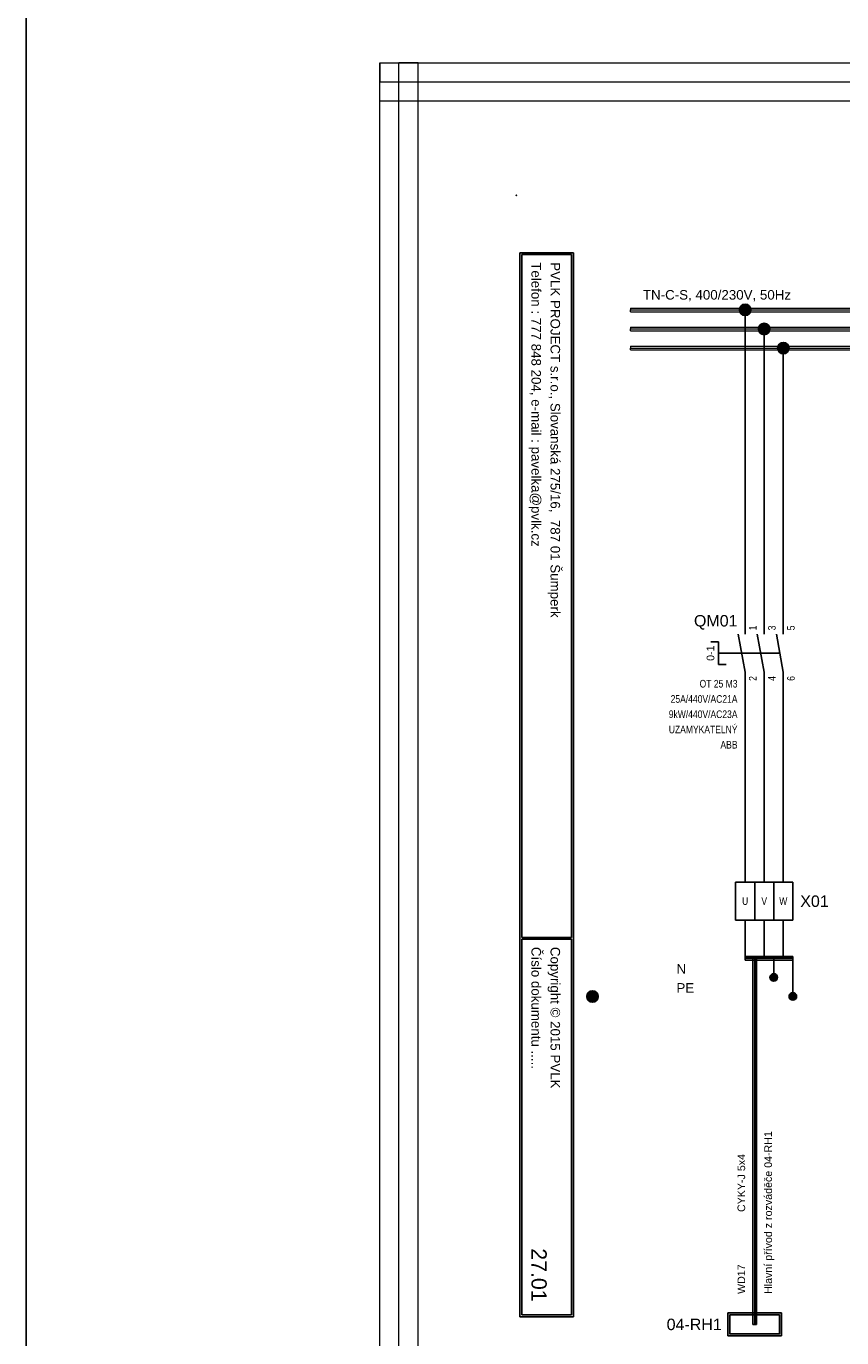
# Model space of a CAD drawing. Extents: x -74 to 5858, y 2827 to 3927.
# Tile 2 of 35: x -74 to 139, y 3036 to 3379. Entities that reach past the tile are written whole.
import ezdxf
from ezdxf.enums import TextEntityAlignment as Align

# ---------------------------------------------------------------- set-up
doc = ezdxf.new("R2010")
doc.units = 0
doc.header["$MEASUREMENT"] = 0
doc.layers.get('0').update_dxf_attribs({"linetype": 'CONTINUOUS'})
for name, color, linetype in [('1-KRESBA', 7, 'CONTINUOUS'), ('__Bílá', 7, 'CONTINUOUS'), ('__Oranžová', 30, 'CONTINUOUS'), ('__Rudá 010', 10, 'CONTINUOUS'), ('__Svmodrá', 4, 'CONTINUOUS'), ('__Vínová 220', 220, 'CONTINUOUS'), ('__Zelená', 3, 'CONTINUOUS'), ('__Černá 250', 7, 'CONTINUOUS')]:
    doc.layers.add(name, color=color, linetype=linetype)
doc.styles.add('Arial', font='arial.ttf')
doc.styles.add('GENERATED_STYLE_1', font='arial.ttf')

# ---------------------------------------------------------------- blocks, each defined once
blk = doc.blocks.new('RT-M3-WL')
for p, q in [((0, 5), (0, 10)), ((5, 5), (5, 10)), ((10, 5), (10, 10)), ((-1.82, 5), (0, -5)), ((3.18, 5), (5, -5)), ((8.18, 5), (10, -5)), ((-7, 3), (-9, 3)), ((-7, -3), (-7, 3)), ((-7, 0), (9.09, 0)), ((-7, -3), (-5, -3)), ((0, -5), (0, -10)), ((5, -5), (5, -10)), ((10, -5), (10, -10))]:
    blk.add_line(p, q)
at = {"style": 'Arial'}
blk.add_text('0-1', height=2, rotation=90, dxfattribs=at).set_placement((-8.08, 0), align=Align.CENTER)
blk.add_attdef('POPIS', text='', height=3, dxfattribs=at).set_placement((-2, 7), align=Align.RIGHT)
at = {"style": 'Arial', "width": 0.8}
for tag, p in [('NO1', (3, 6)), ('NO2', (8, 6)), ('NO3', (13, 6))]:
    blk.add_attdef(tag, p, '', height=2, rotation=90, dxfattribs=at)
for tag, p in [('CO1', (3, -6)), ('CO2', (8, -6)), ('CO3', (13, -6))]:
    blk.add_attdef(tag, text='', height=2, rotation=90, dxfattribs=at).set_placement(p, align=Align.RIGHT)
for tag, p in [('TYP', (-2, -9)), ('AC21A(PROUD)', (-2, -13)), ('AC23A(VÝKON)', (-2, -17)), ('DOPLŇ1', (-2, -21)), ('DOPLŇ2', (-2, -25)), ('DOPLŇ3', (-2, -29))]:
    blk.add_attdef(tag, text='', height=2, dxfattribs=at).set_placement(p, align=Align.RIGHT)
blk = doc.blocks.new('V0109A03')
for p, q in [((5, 10), (0, 10)), ((0, 0), (0, 10)), ((10, 10), (5, 10)), ((5, 0), (5, 10)), ((15, 10), (10, 10)), ((10, 0), (10, 10)), ((15, 0), (15, 10)), ((5, 0), (0, 0)), ((10, 0), (5, 0)), ((15, 0), (10, 0))]:
    blk.add_line(p, q)
at = {"style": 'Arial'}
blk.add_attdef('POPIS', text='', height=3, dxfattribs=at).set_placement((-2, 5), align=Align.RIGHT)
at = {"style": 'Arial', "width": 0.8}
for tag, p in [('S1', (2.5, 5)), ('S2', (7.5, 5)), ('S3', (12.5, 5))]:
    blk.add_attdef(tag, text='', height=2, dxfattribs=at).set_placement(p, align=Align.MIDDLE)
blk = doc.blocks.new('L0001A02')
at = {"linetype": 'Continuous'}
h = blk.add_hatch(color=256, dxfattribs=at)
edge = h.paths.add_edge_path()
edge.add_arc((0, 0), 1.5, 0, 360)
blk.add_circle((0, 0), 1.5)
blk = doc.blocks.new('V0085A01')
h = blk.add_hatch(color=256)
edge = h.paths.add_edge_path()
edge.add_arc((0, 0), 1, 0, 360)
blk.add_circle((0, 0), 1)

msp = doc.modelspace()

# ---------------------------------------------------------------- hatches: boundary and pattern name
at = {"layer": '__Černá 250'}
h = msp.add_hatch(color=256, dxfattribs=at)
h.paths.add_polyline_path([(123.65, 3036.03), (123.65, 3042.03), (109.65, 3042.03), (109.65, 3036.03)])
h.paths.add_polyline_path([(123.15, 3036.53), (123.15, 3041.53), (110.15, 3041.53), (110.15, 3036.53)], flags=16)

# ---------------------------------------------------------------- linework, layer by layer
at = {"layer": '1-KRESBA'}
for p, q in [((114.15, 3225), (114.15, 3305)), ((119.15, 3225), (119.15, 3300)), ((124.15, 3225), (124.15, 3295)), ((114.15, 3155), (114.15, 3205)), ((119.15, 3205), (119.15, 3155)), ((124.15, 3205), (124.15, 3155)), ((114.15, 3145), (114.15, 3135)), ((119.15, 3145), (119.15, 3135)), ((124.15, 3145), (124.15, 3135)), ((114.15, 3135.5), (114.15, 3135)), ((114.15, 3135.5), (126.65, 3135.5)), ((114.15, 3134.5), (114.15, 3135)), ((114.15, 3135), (126.65, 3135)), ((114.15, 3134.5), (126.65, 3134.5)), ((116.15, 3039.03), (116.15, 3135.5)), ((116.15, 3135.5), (116.65, 3135.5)), ((116.65, 3039.03), (116.65, 3135.5)), ((117.15, 3135.5), (116.65, 3135.5)), ((117.15, 3039.03), (117.15, 3135.5)), ((121.65, 3135), (121.65, 3130)), ((126.65, 3135.5), (126.65, 3135)), ((126.65, 3134.5), (126.65, 3135)), ((126.65, 3135), (126.65, 3125)), ((116.15, 3039.03), (116.65, 3039.03)), ((117.15, 3039.03), (116.65, 3039.03))]:
    msp.add_line(p, q, dxfattribs=at)
at = {"layer": '__Bílá'}
for p, q in [((69.15, 3320), (55.15, 3320)), ((55.15, 3320), (55.15, 3041)), ((68.65, 3319.5), (55.65, 3319.5)), ((55.65, 3319.5), (55.65, 3140.5)), ((68.65, 3319.5), (68.65, 3140.5)), ((69.15, 3320), (69.15, 3041)), ((68.65, 3140.5), (55.65, 3140.5)), ((68.65, 3140), (55.65, 3140)), ((55.65, 3140), (55.65, 3041.5)), ((68.65, 3140), (68.65, 3041.5)), ((69.15, 3041), (55.15, 3041)), ((68.65, 3041.5), (55.65, 3041.5))]:
    msp.add_line(p, q, dxfattribs=at)
msp.add_point((54.15, 3335), dxfattribs=at)
at = {"layer": '__Oranžová', "lineweight": 0}
for p, q in [((84.15, 3305.5), (84.15, 3305)), ((84.15, 3305.5), (439.15, 3305.5)), ((84.15, 3304.5), (84.15, 3305)), ((84.15, 3305), (439.15, 3305)), ((84.15, 3304.5), (439.15, 3304.5)), ((84.15, 3300.5), (84.15, 3300)), ((84.15, 3300.5), (439.15, 3300.5)), ((84.15, 3299.5), (84.15, 3300)), ((84.15, 3300), (439.15, 3300)), ((84.15, 3299.5), (439.15, 3299.5)), ((84.15, 3295.5), (84.15, 3295)), ((84.15, 3295.5), (439.15, 3295.5)), ((84.15, 3294.5), (84.15, 3295)), ((84.15, 3295), (439.15, 3295)), ((84.15, 3294.5), (439.15, 3294.5))]:
    msp.add_line(p, q, dxfattribs=at)
at = {"layer": '__Vínová 220', "lineweight": 0}
for p, q in [((18.44, 3369.82), (18.44, 3364.82)), ((18.44, 3369.82), (514.85, 3369.82)), ((18.44, 3003.74), (18.44, 3369.82)), ((18.44, 3369.82), (23.44, 3369.82)), ((23.44, 3003.74), (23.44, 3369.82)), ((28.44, 3369.82), (23.44, 3369.82)), ((28.44, 3003.74), (28.44, 3369.82)), ((18.44, 3359.82), (18.44, 3364.82)), ((18.44, 3364.82), (514.85, 3364.82)), ((18.44, 3359.82), (514.85, 3359.82))]:
    msp.add_line(p, q, dxfattribs=at)
at = {"layer": '__Zelená'}
msp.add_lwpolyline([(-74.24, 3927.04), (5857.85, 3927.04), (5857.85, 2827.04), (-74.24, 2827.04)], close=True, dxfattribs=at)
at = {"layer": '__Černá 250'}
for points in [[(109.65, 3042.03), (123.65, 3042.03), (123.65, 3036.03), (109.65, 3036.03)], [(110.15, 3041.53), (123.15, 3041.53), (123.15, 3036.53), (110.15, 3036.53)]]:
    msp.add_lwpolyline(points, close=True, dxfattribs=at)

# ---------------------------------------------------------------- block references
at = {"color": 250, "linetype": 'Continuous'}
for p in [(121.65, 3130), (126.65, 3125)]:
    msp.add_blockref('V0085A01', p, dxfattribs=at)
at = {"layer": '1-KRESBA'}
for p in [(114.15, 3305), (119.15, 3300), (124.15, 3295), (74.15, 3125)]:
    msp.add_blockref('L0001A02', p, dxfattribs=at)
at = {"layer": '__Černá 250'}
msp.add_blockref('RT-M3-WL', (114.15, 3215), dxfattribs=at).add_auto_attribs({'POPIS': 'QM01', 'TYP': 'OT 25 M3', 'AC21A(PROUD)': '25A/440V/AC21A', 'AC23A(VÝKON)': '9kW/440V/AC23A', 'DOPLŇ1': 'UZAMYKATELNÝ', 'DOPLŇ2': 'ABB', 'CO1': '2', 'NO1': '1', 'CO2': '4', 'NO2': '3', 'CO3': '6', 'NO3': '5'})
ref = msp.add_blockref('V0109A03', (111.65, 3145), dxfattribs=at)
ref.add_attrib('POPIS', 'X01', dxfattribs={"layer": '0', "height": 3, "style": 'Arial'}).set_placement((136.05, 3148.48), align=Align.RIGHT)
ref.add_attrib('S1', 'U', dxfattribs={"layer": '0', "height": 2, "style": 'Arial', "width": 0.8}).set_placement((114.15, 3150), align=Align.MIDDLE)
ref.add_attrib('S2', 'V', dxfattribs={"layer": '0', "height": 2, "style": 'Arial', "width": 0.8}).set_placement((119.15, 3150), align=Align.MIDDLE)
ref.add_attrib('S3', 'W', dxfattribs={"layer": '0', "height": 2, "style": 'Arial', "width": 0.8}).set_placement((124.15, 3150), align=Align.MIDDLE)

# ---------------------------------------------------------------- texts
at = {"layer": '__Bílá', "style": 'Arial'}
for s, p in [('Telefon : 777 848 204, e-mail : pavelka@pvlk.cz', (58.15, 3317.5)), ('PVLK PROJECT s.r.o., Slovanská 275/16,  787 01 Šumperk', (63.15, 3317.5)), ('Číslo dokumentu .....', (58.15, 3138)), ('Copyright © 2015 PVLK', (63.15, 3138))]:
    msp.add_text(s, height=2.5, rotation=270, dxfattribs=at).set_placement(p)
at = {"layer": '__Oranžová', "lineweight": 0, "style": 'Arial'}
msp.add_text('TN-C-S, 400/230V, 50Hz', height=2.5, dxfattribs=at).set_placement((87.36, 3307.71))
at = {"layer": '__Rudá 010', "style": 'Arial'}
for s, p in [('CYKY-J 5x4', (114.15, 3068.49)), ('WD17', (114.15, 3047))]:
    msp.add_text(s, height=2, rotation=90, dxfattribs=at).set_placement(p)
at = {"layer": '__Rudá 010', "style": 'GENERATED_STYLE_1'}
msp.add_text('04-RH1', height=3, dxfattribs=at).set_placement((108.03, 3037.53), align=Align.RIGHT)
at = {"layer": '__Rudá 010', "insert": (119.18, 3047), "char_height": 2, "width": 62.8406, "attachment_point": 1, "rotation": 90, "style": 'Arial'}
msp.add_mtext('Hlavní přívod z rozváděče 04-RH1', dxfattribs=at)
at = {"layer": '__Svmodrá', "linetype": 'Continuous', "style": 'Arial'}
msp.add_text('N', height=2.5, dxfattribs=at).set_placement((96.15, 3131))
at = {"layer": '__Vínová 220', "style": 'Arial'}
msp.add_attdef('27.01', text='F.1.201', height=4, rotation=270, dxfattribs=at).set_placement((58.15, 3045), align=Align.RIGHT)
at = {"layer": '__Zelená', "linetype": 'Continuous', "style": 'Arial'}
msp.add_text('PE', height=2.5, dxfattribs=at).set_placement((96.15, 3126))

doc.saveas('drawing.dxf')
